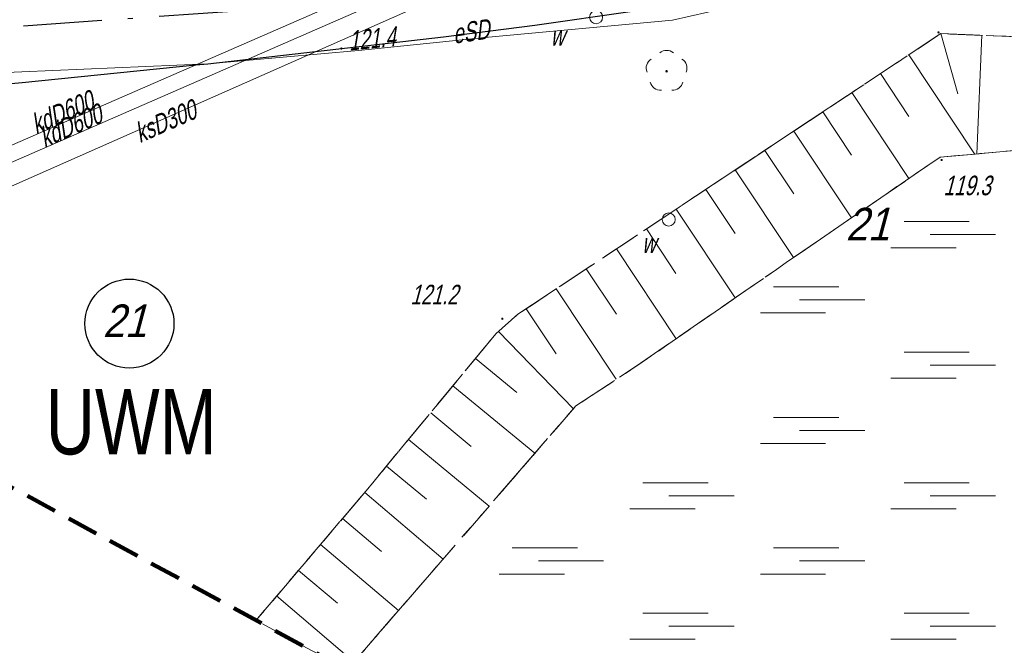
# Model space of a CAD drawing. Extents: x 7463256 to 7464485, y 5957341 to 5958260.
# Tile 64 of 256: x 7463538 to 7463576, y 5957503 to 5957527. Entities that reach past the tile are written whole.
import ezdxf
from ezdxf import colors
from ezdxf.entities.mleader import LeaderData, LeaderLine
from ezdxf.math import Vec2, Vec3

# ---------------------------------------------------------------- set-up
doc = ezdxf.new("R2010")
doc.units = 0
doc.header["$MEASUREMENT"] = 0
for name, pattern in [('1.5_0.5', [2, 1.5, -0.5]), ('218-500', [1, 0.5, -0.5]), ('4', [1.8, 1.2, -0.6]), ('GAK', [5.2, 3, -1, 0.2, -1]), ('mz1.25_0.5', [1.75, 1.25, -0.5])]:
    doc.linetypes.add(name, pattern=pattern)
doc.layers.get('0').update_dxf_attribs({"color": 2, "linetype": 'CONTINUOUS', "lineweight": 5})
for name, color, linetype in [('000 Inne (niezydentyfikowane)', 7, 'CONTINUOUS'), ('211-Nr działki', 7, 'CONTINUOUS'), ('217-Granica konturu klasyfikcyjnego', 7, 'CONTINUOUS'), ('218-Granica użytku', 7, 'CONTINUOUS'), ('@dzialki', 6, 'CONTINUOUS'), ('drzewo liściaste (punkt)', 7, 'CONTINUOUS'), ('Obszar opracowania', 7, 'CONTINUOUS'), ('przewód elektroenergetyczny (linia)', 7, 'CONTINUOUS'), ('przewód elektroenergetyczny (linia)-Atr1', 7, 'CONTINUOUS'), ('przewód kanalizacyjny (linia)', 7, 'CONTINUOUS'), ('przewód kanalizacyjny (linia)-Atr1', 7, 'CONTINUOUS'), ('punkt o określonej wysokości (sieć elektroenergetyczna)', 7, 'CONTINUOUS'), ('punkt o określonej wysokości (sieć elektroenergetyczna)-Atr2', 7, 'CONTINUOUS'), ('punkt wysokościowy naturalny', 7, 'CONTINUOUS'), ('punkt wysokościowy naturalny-Atr2', 7, 'CONTINUOUS'), ('rura ochronna - przewód elektroenergetyczny (linia)', 7, 'CONTINUOUS'), ('skarpa nieumocniona (powierzchnia)', 7, 'CONTINUOUS'), ('teren podmokły (powierzchnia) - symbol', 7, 'CONTINUOUS'), ('właz okrągły - siec wodociągowa (punkt)', 7, 'CONTINUOUS'), ('właz okrągły - siec wodociągowa (punkt)-Atr17', 7, 'CONTINUOUS')]:
    doc.layers.add(name, color=color, linetype=linetype)
doc.layers.add('@Właściciele', color=6, linetype='CONTINUOUS', lineweight=20, plot=False)
doc.layers.add('____proj LSN', color=1, linetype='CONTINUOUS', lineweight=5)
doc.layers.add('OBMBS-21-18876-opis proj', color=1, linetype='CONTINUOUS', lineweight=18)
doc.styles.get("Standard").update_dxf_attribs({"font": 'txt', "width": 0.75})

# ---------------------------------------------------------------- blocks, each defined once
blk = doc.blocks.new('PW01')
at = {"linetype": 'Continuous', "lineweight": 13}
h = blk.add_hatch(color=0, dxfattribs=at)
edge = h.paths.add_edge_path()
edge.add_arc((0, 0), 0.045, 0, 360)
blk = doc.blocks.new('US22')
at = {"color": 0, "linetype": 'Continuous', "lineweight": 13}
blk.add_circle((0, 0), 0.25, dxfattribs=at)
blk = doc.blocks.new('OP021')
at = {"linetype": 'Continuous', "lineweight": 13}
h = blk.add_hatch(color=0, dxfattribs=at)
edge = h.paths.add_edge_path()
edge.add_arc((0, 0), 0.05, 0, 360)
at = {"color": 0, "linetype": 'Continuous', "lineweight": 13}
for centre, start, end in [((0, 0.4), 49.272, 130.728), ((-0.38, 0.124), 121.308, 202.548), ((0.38, 0.124), 337.452, 58.692), ((-0.235, -0.324), 193.221, 274.871), ((0.235, -0.324), 265.129, 346.779)]:
    blk.add_arc(centre, 0.4, start, end, dxfattribs=at)
blk = doc.blocks.new('MO02')
at = {"color": 0, "linetype": 'Continuous', "lineweight": 13}
for p, q in [((0.5, 1), (3, 1)), ((1.5, 0.5), (4, 0.5)), ((0, 0), (2.5, 0))]:
    blk.add_line(p, q, dxfattribs=at)

msp = doc.modelspace()

# ---------------------------------------------------------------- linework, layer by layer
at = {"layer": '000 Inne (niezydentyfikowane)', "color": 7, "linetype": 'Continuous', "lineweight": 13}
for p, q in [((7463573.6, 5957526.17), (7463574.25, 5957523.86)), ((7463575.17, 5957526.11), (7463574.98, 5957521.56)), ((7463572.38, 5957525.36), (7463574.89, 5957521.56)), ((7463571.29, 5957524.64), (7463572.37, 5957523)), ((7463570.19, 5957523.91), (7463572.37, 5957520.62)), ((7463569.08, 5957523.18), (7463570.18, 5957521.52)), ((7463567.97, 5957522.44), (7463570.18, 5957519.11)), ((7463566.86, 5957521.7), (7463567.97, 5957520.03)), ((7463565.73, 5957520.95), (7463567.96, 5957517.59)), ((7463564.6, 5957520.2), (7463565.73, 5957518.51)), ((7463563.47, 5957519.45), (7463565.73, 5957516.05)), ((7463562.33, 5957518.69), (7463563.46, 5957516.98)), ((7463561.18, 5957517.93), (7463563.47, 5957514.48)), ((7463560.02, 5957517.16), (7463561.18, 5957515.43)), ((7463558.87, 5957516.39), (7463561.17, 5957512.93)), ((7463557.72, 5957515.63), (7463558.87, 5957513.9)), ((7463556.66, 5957514.76), (7463559.53, 5957511.8)), ((7463555.78, 5957513.73), (7463557.36, 5957512.42)), ((7463554.92, 5957512.68), (7463558.06, 5957510.1)), ((7463554.07, 5957511.65), (7463555.62, 5957510.36)), ((7463553.22, 5957510.62), (7463556.31, 5957508.07)), ((7463552.38, 5957509.6), (7463553.91, 5957508.34)), ((7463551.54, 5957508.59), (7463554.54, 5957506.04)), ((7463550.69, 5957507.6), (7463552.19, 5957506.33)), ((7463549.85, 5957506.6), (7463552.83, 5957504.07)), ((7463549.01, 5957505.61), (7463550.5, 5957504.35)), ((7463548.17, 5957504.63), (7463551.13, 5957502.11))]:
    msp.add_line(p, q, dxfattribs=at)
at = {"layer": '217-Granica konturu klasyfikcyjnego', "color": 3, "linetype": '1.5_0.5', "lineweight": 18, "flags": 128}
for points in [[(7463573.6, 5957526.17), (7463565.23, 5957520.62)], [(7463582.83, 5957525.79), (7463573.6, 5957526.17)], [(7463573.57, 5957521.44), (7463579.58, 5957521.97)], [(7463567.68, 5957517.4), (7463573.57, 5957521.44)], [(7463565.23, 5957520.62), (7463557.41, 5957515.42)], [(7463567.31, 5957517.14), (7463567.68, 5957517.4)], [(7463561.94, 5957513.43), (7463567.31, 5957517.14)], [(7463557.41, 5957515.42), (7463556.56, 5957514.67)], [(7463556.56, 5957514.67), (7463551.58, 5957508.64)], [(7463559.62, 5957511.91), (7463561.94, 5957513.43)], [(7463557.56, 5957509.52), (7463559.62, 5957511.91)], [(7463554.02, 5957505.44), (7463557.56, 5957509.52)], [(7463551.58, 5957508.64), (7463547.38, 5957503.697)], [(7463550.868, 5957501.799), (7463554.02, 5957505.44)]]:
    msp.add_lwpolyline(points, dxfattribs=at)
at = {"layer": '218-Granica użytku', "color": 3, "linetype": '218-500', "lineweight": 18, "flags": 128}
for points in [[(7463565.23, 5957520.62), (7463573.6, 5957526.17)], [(7463573.6, 5957526.17), (7463582.83, 5957525.79)], [(7463579.58, 5957521.97), (7463573.57, 5957521.44)], [(7463573.57, 5957521.44), (7463567.68, 5957517.4)], [(7463557.41, 5957515.42), (7463565.23, 5957520.62)], [(7463567.68, 5957517.4), (7463567.31, 5957517.14)], [(7463567.31, 5957517.14), (7463561.94, 5957513.43)], [(7463556.56, 5957514.67), (7463557.41, 5957515.42)], [(7463551.58, 5957508.64), (7463556.56, 5957514.67)], [(7463561.94, 5957513.43), (7463559.62, 5957511.91)], [(7463559.62, 5957511.91), (7463557.56, 5957509.52)], [(7463557.56, 5957509.52), (7463554.02, 5957505.44)], [(7463547.38, 5957503.697), (7463551.58, 5957508.64)], [(7463554.02, 5957505.44), (7463550.868, 5957501.799)]]:
    msp.add_lwpolyline(points, dxfattribs=at)
at = {"layer": '@dzialki', "lineweight": 30}
msp.add_circle((7463542.531, 5957515.063), 1.705, dxfattribs=at)
at = {"layer": 'Obszar opracowania', "color": 132, "linetype": '4', "lineweight": 200, "flags": 128}
msp.add_lwpolyline([(7463648.63, 5957598.42), (7463381.17, 5957559), (7463352.31, 5957567.45), (7463255.88, 5957568.85), (7463280.41, 5957340.9), (7463468.95, 5957378.08), (7463536.66, 5957509.53), (7463626.95, 5957460.4), (7463653.5, 5957411.27), (7463734.5, 5957471.02), (7463879.22, 5957698.07), (7464314.97, 5957939.96), (7464470.72, 5957945.23), (7464483.34, 5958244.06), (7464262.86, 5958260.06), (7464240.11, 5958013.73), (7463789.91, 5957739.13), (7463712.41, 5957593.35)], close=True, dxfattribs=at)
at = {"layer": 'przewód elektroenergetyczny (linia)', "color": 1, "linetype": 'Continuous', "lineweight": 18, "flags": 128}
msp.add_lwpolyline([(7463633.85, 5957500.94), (7463628.54, 5957507.12), (7463622.27, 5957514.06), (7463615.57, 5957521.63), (7463607.12, 5957524.18), (7463597.23, 5957526.9), (7463592.66, 5957528.1), (7463588.49, 5957529.15), (7463583.22, 5957530.42), (7463572.87, 5957528.75), (7463569.41, 5957528.08), (7463563.33, 5957526.68), (7463556.14, 5957526.02), (7463551.3, 5957525.52), (7463545.53, 5957525.01), (7463533.65, 5957524.5)], dxfattribs=at)
at = {"layer": 'przewód kanalizacyjny (linia)', "color": 34, "linetype": 'Continuous', "lineweight": 18, "flags": 128}
for points in [[(7463523.5, 5957515.57), (7463566.66, 5957534.4), (7463581.43, 5957544.14), (7463597.92, 5957537.34), (7463598.46, 5957537.12), (7463599.02, 5957537.09), (7463620.08, 5957535.75), (7463641.58, 5957534.26)], [(7463641.26, 5957533.68), (7463620.04, 5957535.15), (7463599, 5957536.48), (7463598.32, 5957536.52), (7463597.7, 5957536.78), (7463581.49, 5957543.46), (7463566.94, 5957533.87), (7463523.86, 5957515.07)], [(7463479.27, 5957458.24), (7463502.88, 5957488.98), (7463524.96, 5957514.56), (7463569.57, 5957534.3), (7463581.6, 5957541.6), (7463597.18, 5957536.48), (7463597.83, 5957536.42), (7463598.87, 5957536.31), (7463621.22, 5957534.05)]]:
    msp.add_lwpolyline(points, dxfattribs=at)
at = {"layer": 'rura ochronna - przewód elektroenergetyczny (linia)', "color": 6, "linetype": 'Continuous', "lineweight": 30}
msp.add_lwpolyline([(7463532.77, 5957523.77), (7463538.42, 5957524.3), (7463545.08, 5957524.97), (7463545.53, 5957525.01), (7463554.56, 5957526.05), (7463558.06, 5957526.5), (7463565.53, 5957527.58), (7463569.69, 5957528.77), (7463576.09, 5957529.66), (7463583.65, 5957530.6), (7463592.98, 5957528.25), (7463601.77, 5957525.9), (7463608.92, 5957524.18), (7463612.73, 5957523.21), (7463614.32, 5957524.3), (7463621.83, 5957531.96), (7463624.03, 5957535.44), (7463624.8, 5957535.81), (7463640.42, 5957536.53)], dxfattribs=at)
at = {"layer": 'skarpa nieumocniona (powierzchnia)', "color": 7, "linetype": 'mz1.25_0.5', "lineweight": 18, "flags": 128}
msp.add_lwpolyline([(7463582.83, 5957525.79), (7463591.96, 5957525.67), (7463601.04, 5957522.58), (7463607.18, 5957520.58), (7463605.93, 5957517.89), (7463607.73, 5957517.01), (7463609.18, 5957519.93), (7463610.13, 5957519.61), (7463611.21, 5957519.12), (7463616.93, 5957514.06), (7463623.03, 5957508.73), (7463629.55, 5957503.03), (7463630.72, 5957501.69), (7463634.18, 5957497.56), (7463638.11, 5957492.58), (7463642.61, 5957486.96), (7463644.74, 5957483.79), (7463649.59, 5957475.57), (7463648.73, 5957475.77), (7463648.11, 5957477.08), (7463646.34, 5957475.96), (7463645.58, 5957475.52), (7463642.62, 5957479.58), (7463639.66, 5957482.77), (7463637.49, 5957485.85), (7463637.49, 5957486.68), (7463637.27, 5957487.21), (7463636.83, 5957487.91), (7463636.22, 5957488.66), (7463634.89, 5957489.95), (7463632.83, 5957491.71), (7463629.54, 5957495.92), (7463629.33, 5957496.25), (7463627.25, 5957498.79), (7463626.63, 5957499.9), (7463625.88, 5957501.11), (7463625.53, 5957501.73), (7463623.27, 5957503.69), (7463618.89, 5957507.52), (7463614.48, 5957511.29), (7463610.1, 5957515.09), (7463608.36, 5957516.59), (7463603.82, 5957518.26), (7463597.59, 5957520.46), (7463591.86, 5957522.56), (7463591.31, 5957522.65), (7463585.76, 5957522.35), (7463579.58, 5957521.97), (7463573.57, 5957521.44), (7463567.68, 5957517.4), (7463567.31, 5957517.14), (7463561.94, 5957513.43), (7463559.62, 5957511.91), (7463557.56, 5957509.52), (7463554.02, 5957505.44), (7463550.87, 5957501.8), (7463547.38, 5957503.7), (7463551.58, 5957508.64), (7463556.56, 5957514.67), (7463557.41, 5957515.42), (7463565.23, 5957520.62), (7463573.6, 5957526.17)], close=True, dxfattribs=at)

# ---------------------------------------------------------------- block references
at = {"layer": 'drzewo liściaste (punkt)', "color": 94, "linetype": 'Continuous', "lineweight": 13}
msp.add_blockref('OP021', (7463563.1, 5957524.73), dxfattribs=at)
at = {"layer": 'punkt o określonej wysokości (sieć elektroenergetyczna)', "color": 1, "linetype": 'Continuous', "lineweight": 13, "rotation": 6.569999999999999}
msp.add_blockref('PW01', (7463550.65, 5957525.6), dxfattribs=at)
at = {"layer": 'punkt wysokościowy naturalny', "color": 7, "linetype": 'Continuous', "lineweight": 13}
for p in [(7463573.51, 5957526.22), (7463573.63, 5957521.33), (7463556.81, 5957515.25)]:
    msp.add_blockref('PW01', p, dxfattribs=at)
at = {"layer": 'teren podmokły (powierzchnia) - symbol', "color": 7, "linetype": 'Continuous', "lineweight": 18}
for p in [(7463571.69, 5957517.97), (7463566.69, 5957515.47), (7463571.69, 5957512.97), (7463566.69, 5957510.47), (7463561.69, 5957507.97), (7463571.69, 5957507.97), (7463556.69, 5957505.47), (7463566.69, 5957505.47), (7463561.69, 5957502.97), (7463571.69, 5957502.97)]:
    msp.add_blockref('MO02', p, dxfattribs=at)
at = {"layer": 'właz okrągły - siec wodociągowa (punkt)', "color": 7, "linetype": 'Continuous', "lineweight": 18}
for p in [(7463560.4, 5957526.8), (7463563.18, 5957519.05)]:
    msp.add_blockref('US22', p, dxfattribs=at)

# ---------------------------------------------------------------- texts
at = {"layer": '211-Nr działki', "color": 3, "linetype": 'Continuous', "lineweight": 18, "oblique": 15, "width": 0.9}
msp.add_text('21', height=1.25, dxfattribs=at).set_placement((7463569.96, 5957518.25))
at = {"layer": '@dzialki', "linetype": 'Continuous', "lineweight": 30, "oblique": 15, "width": 0.9}
msp.add_text('21', height=1.25, dxfattribs=at).set_placement((7463541.512, 5957514.545))
at = {"layer": '@Właściciele', "insert": (7463539.325, 5957512.553), "char_height": 2.5, "width": 5.76377, "attachment_point": 1}
msp.add_mtext('{\\fArial|b0|i0|c238|p34;UWM}', dxfattribs=at)
at = {"layer": 'przewód elektroenergetyczny (linia)-Atr1', "color": 1, "oblique": 15, "width": 0.72}
msp.add_text('eSD', height=0.75, rotation=8.53, dxfattribs=at).set_placement((7463554.96, 5957525.78))
at = {"layer": 'przewód kanalizacyjny (linia)-Atr1', "color": 34, "oblique": 15, "width": 0.72}
for s, rotation, p in [('kdD600', 23.59, (7463538.96, 5957522.31)), ('kdD600', 23.59, (7463539.28, 5957521.8)), ('ksD300', 23.76, (7463542.93, 5957521.97))]:
    msp.add_text(s, height=0.75, rotation=rotation, dxfattribs=at).set_placement(p)
at = {"layer": 'punkt o określonej wysokości (sieć elektroenergetyczna)-Atr2', "color": 1, "oblique": 15, "width": 0.72}
msp.add_text('121.4', height=0.75, rotation=5.71, dxfattribs=at).set_placement((7463550.95, 5957525.52))
at = {"layer": 'punkt wysokościowy naturalny-Atr2', "color": 7, "oblique": 15, "width": 0.72}
for s, p in [('119.3', (7463573.7, 5957519.98)), ('121.2', (7463553.29, 5957515.8))]:
    msp.add_text(s, height=0.75, dxfattribs=at).set_placement(p)
at = {"layer": 'właz okrągły - siec wodociągowa (punkt)-Atr17', "color": 7, "oblique": 15, "width": 0.72}
for p in [(7463558.65, 5957525.71), (7463562.15, 5957517.77)]:
    msp.add_text('w', height=0.75, dxfattribs=at).set_placement(p)

# ---------------------------------------------------------------- next in the draw order: leaders
at = {"layer": 'OBMBS-21-18876-opis proj', "lineweight": 20}
ml = msp.add_multileader_mtext('Standard', dxfattribs=at)
ml.set_content('\\pxqc;{\\W0.9;\\fArial|b0|i0|c238|p34;proj. rura osłonowa DVK160\\PL=8m}', color=256)
ml.set_leader_properties()
ml.build(insert=Vec2(0, 0))
ml.multileader.update_dxf_attribs({"has_text_frame": 1, "text_right_attachment_type": 0, "dogleg_length": 0.36, "arrow_head_size": 1.3})
ctx = ml.context
ctx.base_point, ctx.char_height, ctx.arrow_head_size, ctx.landing_gap_size, ctx.plane_origin, ctx.plane_x_axis, ctx.plane_y_axis = Vec3(7463558.383, 5957595.358, -10.8), 1.3, 1.3, 0.09, Vec3(7463616.413, 5957648.081, -10.8), Vec3(0.999998, -0.001891), Vec3(0.001891, 0.999998)
ctx.right_attachment, ctx.text_align_type = 0, 2
notes = []
notes.append((ctx, [(0, (1, 1, 0), (7463572.648, 5957595.993, -10.8), (-0.999998, 0.001891), 0.36, [(0, [(7463605.979, 5957526.194, -10.8)], 0, [])])]))
ctx.mtext.insert, ctx.mtext.text_direction, ctx.mtext.rotation, ctx.mtext.width, ctx.mtext.defined_height, ctx.mtext.alignment, ctx.mtext.flow_direction = Vec3(7463565.336, 5957596.006, -10.8), Vec3(0.999998, -0.001891), 6.281295, 15.3063, 27.692, 2, 5
ctx.mtext.has_bg_fill, ctx.mtext.bg_color, ctx.mtext.bg_scale_factor, ctx.mtext.bg_transparency, ctx.mtext.use_window_bg_color = 1, -1023410167, 1.5, 0, 1
for ctx, leaders in notes:
    for number, flags, end, landing, length, lines in leaders:
        leader = LeaderData()
        leader.index, (leader.has_last_leader_line, leader.has_dogleg_vector, leader.attachment_direction) = number, flags
        leader.last_leader_point, leader.dogleg_vector, leader.dogleg_length = Vec3(end), Vec3(landing), length
        for number, points, colour, breaks in lines:
            line = LeaderLine()
            line.index, line.vertices, line.color, line.breaks = number, Vec3.list(points), colors.encode_raw_color(colour), breaks
            leader.lines.append(line)
        ctx.leaders.append(leader)

# ---------------------------------------------------------------- next in the draw order: leaders
ml = msp.add_multileader_mtext('Standard', dxfattribs=at)
ml.set_content('\\pxqc;{\\W0.9;\\fArial|b0|i0|c238|p34;proj. przewiert sterowany SRS160\\PL=43m}', color=256)
ml.set_leader_properties()
ml.build(insert=Vec2(0, 0))
ml.multileader.update_dxf_attribs({"has_text_frame": 1, "text_right_attachment_type": 0, "dogleg_length": 0.36, "arrow_head_size": 1.3})
ctx = ml.context
ctx.base_point, ctx.char_height, ctx.arrow_head_size, ctx.landing_gap_size, ctx.plane_origin, ctx.plane_x_axis, ctx.plane_y_axis = Vec3(7463575.634, 5957597.981, -21.6), 1.3, 1.3, 0.09, Vec3(7463630.459, 5957626.184, -21.6), Vec3(0.999998, -0.001891), Vec3(0.001891, 0.999998)
ctx.right_attachment, ctx.text_align_type = 0, 2
notes = []
notes.append((ctx, [(0, (1, 1, 0), (7463594.221, 5957598.607, -21.6), (-0.999998, 0.001891), 0.36, [(0, [(7463620.94, 5957513.833, -21.6)], 0, [])])]))
ctx.mtext.insert, ctx.mtext.text_direction, ctx.mtext.rotation, ctx.mtext.width, ctx.mtext.defined_height, ctx.mtext.alignment, ctx.mtext.flow_direction = Vec3(7463584.748, 5957598.625, -21.6), Vec3(0.999998, -0.001891), 6.281295, 19.06928, 27.692, 2, 5
ctx.mtext.has_bg_fill, ctx.mtext.bg_color, ctx.mtext.bg_scale_factor, ctx.mtext.bg_transparency, ctx.mtext.use_window_bg_color = 1, -1023410167, 1.5, 0, 1
for ctx, leaders in notes:
    for number, flags, end, landing, length, lines in leaders:
        leader = LeaderData()
        leader.index, (leader.has_last_leader_line, leader.has_dogleg_vector, leader.attachment_direction) = number, flags
        leader.last_leader_point, leader.dogleg_vector, leader.dogleg_length = Vec3(end), Vec3(landing), length
        for number, points, colour, breaks in lines:
            line = LeaderLine()
            line.index, line.vertices, line.color, line.breaks = number, Vec3.list(points), colors.encode_raw_color(colour), breaks
            leader.lines.append(line)
        ctx.leaders.append(leader)

# ---------------------------------------------------------------- next in the draw order: linework, layer by layer
at = {"layer": '____proj LSN', "linetype": 'GAK', "lineweight": 30}
msp.add_lwpolyline([(7463644.191, 5957493.359), (7463612.028, 5957521.314), (7463605.858, 5957526.035), (7463583.947, 5957531.97), (7463557.034, 5957527.754), (7463529.836, 5957525.858)], dxfattribs=at)

doc.saveas('drawing.dxf')
